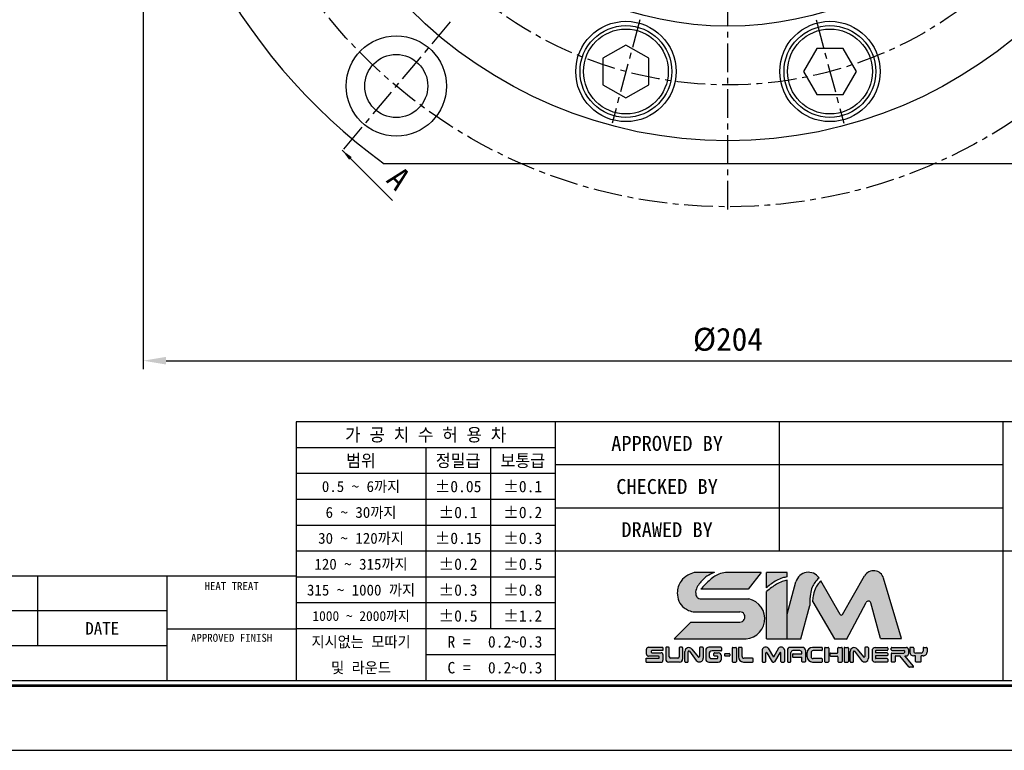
# Model space of a CAD drawing. Header units: millimetres. Extents: x 11218 to 11734, y 1975 to 2340.
# Tile 2 of 3: x 11447 to 11619, y 1975 to 2103. Entities that reach past the tile are written whole.
import ezdxf
from ezdxf.enums import TextEntityAlignment as Align

# ---------------------------------------------------------------- set-up
doc = ezdxf.new("R2010")
doc.units = ezdxf.units.MM
doc.linetypes.add('CENTER', pattern=[2, 1.25, -0.25, 0.25, -0.25])
doc.layers.add('S1', color=1, linetype='CENTER')
doc.dimstyles.new('S4', dxfattribs={"dimtxt": 4, "dimasz": 4, "dimexe": 1.5, "dimexo": 0.5215, "dimgap": 1.5, "dimtad": 1, "dimdec": 3, "dimzin": 11, "dimdsep": 46, "dimtxsty": 'Standard', "dimcen": 0, "dimclrd": 5, "dimclre": 5, "dimclrt": 3, "dimadec": 0, "dimazin": 0, "dimtp": 3e-09, "dimtfac": 0.7, "dimtdec": 3, "dimtmove": 0, "dimatfit": 3, "dimfxl": 1.25, "dimtolj": 1, "dimtzin": 11, "dimarcsym": 0})

# ---------------------------------------------------------------- blocks, each defined once
blk = doc.blocks.new('란표제')
h = blk.add_hatch(color=256)
h.dxf.hatch_style = 1
edge = h.paths.add_edge_path()
edge.add_spline(control_points=[(207.2548857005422, 16.33602195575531), (207.4122922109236, 16.47608683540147), (207.7174809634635, 16.74765264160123), (208.2523540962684, 17.06731062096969), (208.7774405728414, 17.32249890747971), (209.1543874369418, 17.38665720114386), (209.3190179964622, 17.41467816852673)], knot_values=[0, 0, 0, 0, 0.6304310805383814, 1.222315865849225, 1.865724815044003, 2.364625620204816, 2.364625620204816, 2.364625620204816, 2.364625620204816], degree=3, periodic=0)
edge.add_line((209.3190179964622, 17.41467816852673), (209.3190179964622, 17.87493595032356))
edge.add_line((209.3190179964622, 17.87493595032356), (207.2548857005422, 17.87493595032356))
edge.add_line((207.2548857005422, 17.87493595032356), (207.2548857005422, 16.33602195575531))
edge = h.paths.add_edge_path()
edge.add_spline(control_points=[(209.3190179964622, 17.09505608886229), (209.1507810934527, 17.05636180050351), (208.7718837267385, 16.96921585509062), (208.2430076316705, 16.70211665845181), (207.7228945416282, 16.35351243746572), (207.4135439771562, 16.08416408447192), (207.2548857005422, 15.94602195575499)], knot_values=[0, 0, 0, 0, 0.5164407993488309, 1.163110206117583, 1.761888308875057, 2.392319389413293, 2.392319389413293, 2.392319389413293, 2.392319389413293], degree=3, periodic=0)
edge.add_line((207.2548857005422, 15.9460219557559), (207.2548857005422, 11.20741602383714))
edge.add_line((207.2548857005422, 11.20741602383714), (209.3190179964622, 11.20741602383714))
edge.add_line((209.3190179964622, 11.20741602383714), (209.3190179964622, 17.09505608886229))
edge = h.paths.add_edge_path()
edge.add_line((205.4485281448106, 15.20675719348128), (200.5646388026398, 15.20675719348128))
edge.add_spline(control_points=[(200.5646388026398, 15.20675719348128), (200.4849448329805, 15.23112786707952), (200.2902893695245, 15.29065413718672), (200.0764048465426, 15.6795593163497), (200.1444277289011, 16.22277553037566), (200.5626230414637, 16.86702953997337), (201.1445093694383, 17.51252125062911), (201.7536223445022, 17.7642963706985), (202.0212897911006, 17.87493595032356)], knot_values=[0, 0, 0, 0, 0.2433595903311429, 0.5944147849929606, 1.213183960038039, 1.789398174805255, 2.88702788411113, 3.747486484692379, 3.747486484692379, 3.747486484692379, 3.747486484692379], degree=3, periodic=0)
edge.add_line((202.0212897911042, 17.87493595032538), (199.9759209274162, 17.87493595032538))
edge.add_spline(control_points=[(199.9759209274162, 17.87493595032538), (199.7520550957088, 17.79066462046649), (199.2509278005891, 17.60202188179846), (198.4944564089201, 16.96557093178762), (198.1991549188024, 15.94031959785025), (198.3773366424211, 14.9433061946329), (198.8409946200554, 14.33840604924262), (199.2605940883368, 14.13379854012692), (199.4124566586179, 14.05974643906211)], knot_values=[0, 0, 0, 0, 0.550739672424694, 1.232839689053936, 2.19963066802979, 2.850121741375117, 3.513003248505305, 3.888995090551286, 3.888995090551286, 3.888995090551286, 3.888995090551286], degree=3, periodic=0)
edge.add_arc((200.0158996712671, 15.21120487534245), 1.299999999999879, 242.3423855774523, 270.0000000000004)
edge.add_line((200.0158996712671, 13.91120487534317), (204.5640160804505, 13.91120487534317))
edge.add_arc((204.5640160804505, 13.39961279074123), 0.5115920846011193, 270.18688939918, 90, ccw=False)
edge.add_line((204.5656848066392, 12.8880234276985), (199.6526393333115, 12.8880234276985))
edge.add_line((199.6526393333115, 12.8880234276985), (197.9720319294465, 11.20741602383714))
edge.add_line((197.9720319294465, 11.20741602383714), (204.7937810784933, 11.20741602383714))
edge.add_arc((205.0304162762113, 13.22194172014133), 2.028376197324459, 263.3004820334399, 78.10426637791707)
edge = h.paths.add_edge_path(flags=17)
edge.add_spline(control_points=[(203.1244932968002, 17.87493595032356), (202.8996633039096, 17.82721986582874), (202.2807588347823, 17.69586862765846), (201.4378743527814, 17.0633564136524), (200.9055243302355, 16.48007066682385), (200.6418784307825, 16.19119889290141)], knot_values=[0, 0, 0, 0, 0.6846043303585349, 1.884555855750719, 3.061918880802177, 3.061918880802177, 3.061918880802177, 3.061918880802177], degree=3, periodic=0)
edge.add_line((200.6418784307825, 16.19119889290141), (205.407712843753, 16.19119889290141))
edge.add_line((205.407712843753, 16.19119889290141), (206.7038211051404, 17.87493595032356))
edge.add_line((206.7038211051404, 17.87493595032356), (203.1244932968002, 17.87493595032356))
h = blk.add_hatch(color=256)
h.dxf.hatch_style = 1
edge = h.paths.add_edge_path()
edge.add_spline(control_points=[(211.5867120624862, 14.73767623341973), (211.5979655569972, 15.05995682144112), (211.6173841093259, 15.61607052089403), (211.7789107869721, 16.34602459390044), (212.0883945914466, 16.90037927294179), (212.3712800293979, 17.17334599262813), (212.5211611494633, 17.31797188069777)], knot_values=[0, 0, 0, 0, 0.7435831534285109, 1.283095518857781, 1.707763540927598, 2.186317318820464, 2.186317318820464, 2.186317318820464, 2.186317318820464], degree=3, periodic=0)
edge.add_arc((211.4478182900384, 16.58453128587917), 1.300000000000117, 34.34572044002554, 164.9999999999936)
edge.add_line((210.1921147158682, 16.92099604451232), (209.3190179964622, 13.66255472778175))
edge.add_line((209.3190179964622, 13.66255472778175), (209.3190179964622, 11.20741602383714))
edge.add_line((209.3190179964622, 11.20741602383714), (210.6863499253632, 11.20741602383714))
edge.add_line((210.6863499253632, 11.20741602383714), (211.5798839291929, 14.54213032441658))
edge.add_spline(control_points=[(211.5798839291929, 14.54213032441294), (211.5821599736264, 14.60731229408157), (211.5844360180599, 14.6724942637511), (211.5867120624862, 14.73767623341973)], knot_values=[2.186317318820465, 2.186317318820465, 2.186317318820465, 2.186317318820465, 2.336708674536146, 2.336708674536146, 2.336708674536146, 2.336708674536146], degree=3, periodic=0)
edge = h.paths.add_edge_path()
edge.add_arc((217.4733307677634, 14.73094655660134), 0.2599999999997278, 14.999999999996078, 152.0936797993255, ccw=False)
edge.add_line((217.7244714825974, 14.79823950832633), (218.681274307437, 11.22740275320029))
edge.add_line((218.681274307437, 11.22740275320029), (220.7932630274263, 11.22740275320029))
edge.add_line((220.7932630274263, 11.22740275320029), (218.9990320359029, 17.29391512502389))
edge.add_arc((218.0017364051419, 16.99895508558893), 1.040000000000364, 16.47610349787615, 150.0000000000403)
edge.add_line((217.101069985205, 17.51895508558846), (214.8678378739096, 13.65088360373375))
edge.add_arc((214.7552545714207, 13.71588360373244), 0.1299999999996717, 210.0000000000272, 330.0000000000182, ccw=False)
edge.add_line((214.6426712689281, 13.65088360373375), (212.6921295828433, 17.0293209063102))
edge.add_spline(control_points=[(212.6921295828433, 17.02932090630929), (212.5742457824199, 16.899792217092), (212.3414632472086, 16.64401477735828), (212.0652903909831, 16.12183659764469), (211.9274507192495, 15.54940397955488), (211.8798952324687, 15.13850761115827), (211.859846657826, 14.96528077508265)], knot_values=[0, 0, 0, 0, 0.523800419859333, 1.034337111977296, 1.752334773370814, 2.275651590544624, 2.275651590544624, 2.275651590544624, 2.275651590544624], degree=3, periodic=0)
edge.add_arc((211.7973139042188, 14.85130860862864), 0.1300000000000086, 30.0000000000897, 61.24788174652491, ccw=False)
edge.add_line((211.9098972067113, 14.91630860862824), (214.0576988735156, 11.19620699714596))
edge.add_line((214.0576988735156, 11.19620699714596), (215.3070704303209, 11.19620699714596))
edge.add_line((215.3070704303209, 11.19620699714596), (217.2435651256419, 14.85263365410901))
h = blk.add_hatch(color=256)
h.dxf.hatch_style = 1
h.paths.add_polyline_path([(196.8398843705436, 9.60770408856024, 0.4142135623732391), (196.6448843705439, 9.802704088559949), (195.7199446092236, 9.802704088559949, -0.4142135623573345), (195.6549446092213, 9.867704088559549), (195.6549446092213, 9.94856656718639, -0.4142135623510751), (195.7199446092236, 10.01356656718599), (196.8398843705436, 10.01356656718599), (196.8398843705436, 10.34636134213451), (195.3763517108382, 10.34636134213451, 0.4142135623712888), (195.1813517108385, 10.15136134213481), (195.1813517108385, 9.651637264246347, 0.4142135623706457), (195.3763517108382, 9.456637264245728), (196.4043549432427, 9.456637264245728, -0.4142135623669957), (196.469354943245, 9.391637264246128), (196.469354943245, 9.31448400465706, -0.4142135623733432), (196.4043549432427, 9.249484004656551), (195.1625882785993, 9.249484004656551), (195.1625882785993, 8.845717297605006), (196.6448843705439, 8.845717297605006, 0.4142135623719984), (196.8398843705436, 9.040717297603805)])
h.paths.add_polyline_path([(204.2241152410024, 10.26798301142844, 0.4142135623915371), (204.1591152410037, 10.33298301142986), (203.8636730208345, 10.33298301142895, 0.4142135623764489), (203.7986730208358, 10.26798301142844), (203.7986730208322, 8.929340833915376, 0.4142135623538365), (203.8636730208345, 8.864340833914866), (204.1591152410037, 8.864340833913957, 0.4142135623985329), (204.2241152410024, 8.929340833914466)])
h.paths.add_polyline_path([(207.1653805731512, 9.76362669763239, -0.7673269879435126), (207.2866722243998, 9.796126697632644), (207.8058751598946, 8.896840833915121, 0.2679491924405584), (207.8621668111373, 8.864340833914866), (207.9913022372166, 8.864340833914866, 0.2679491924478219), (208.0475938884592, 8.896840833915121), (208.5667968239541, 9.796126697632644, -0.7673269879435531), (208.6880884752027, 9.76362669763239), (208.6880884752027, 8.929340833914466, 0.414213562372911), (208.753088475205, 8.864340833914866), (208.9903602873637, 8.864340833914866, 0.4142135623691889), (209.0553602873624, 8.929340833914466), (209.0553602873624, 10.10884705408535, 0.5572135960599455), (208.4489020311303, 10.27134705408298), (207.9267345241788, 9.366926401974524), (207.40456701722, 10.27134705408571, 0.5198906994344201), (206.7981087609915, 10.10884705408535), (206.7981087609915, 8.929340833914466, 0.4142135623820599), (206.8631087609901, 8.864340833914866), (207.1003805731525, 8.864340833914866, 0.414213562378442), (207.1653805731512, 8.929340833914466)])
h = blk.add_hatch(color=256)
h.dxf.hatch_style = 1
h.paths.add_polyline_path([(203.5669230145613, 9.653807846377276, 0.4142135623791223), (203.5019230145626, 9.718807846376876), (203.0985386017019, 9.718807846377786, 0.4142135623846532), (203.0335386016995, 9.653807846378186), (203.0335386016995, 9.535083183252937, 0.4142135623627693), (203.0985386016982, 9.470083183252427), (203.5019230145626, 9.470083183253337, 0.4142135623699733), (203.5669230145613, 9.535083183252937)])
h.paths.add_polyline_path([(198.8155383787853, 9.170717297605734), (198.8155383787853, 10.28136134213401, 0.4142135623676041), (198.7505383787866, 10.34636134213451), (198.5312483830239, 10.34636134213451, 0.4142135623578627), (198.4662483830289, 10.28136134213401), (198.4662483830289, 9.374979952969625, -0.4142135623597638), (198.3362483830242, 9.244979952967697), (197.603546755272, 9.244979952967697, -0.414213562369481), (197.4735467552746, 9.374979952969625), (197.4735467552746, 10.28136134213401, 0.4142135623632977), (197.4085467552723, 10.34636134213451), (197.1732207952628, 10.34636134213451, 0.4142135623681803), (197.1082207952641, 10.28136134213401), (197.1082207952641, 9.170717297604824, 0.4142135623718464), (197.4332207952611, 8.845717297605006), (198.4905383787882, 8.845717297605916, 0.414213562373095)])
h.paths.add_polyline_path([(200.8836941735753, 9.265258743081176), (200.883694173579, 10.28136134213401, 0.4142135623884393), (200.8186941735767, 10.34636134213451), (200.5662103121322, 10.34636134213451, 0.4142135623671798), (200.5012103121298, 10.28136134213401), (200.5012103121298, 9.419089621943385, -0.7053166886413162), (200.3858505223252, 9.377993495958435), (199.73655295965, 10.17365216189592, 0.7053166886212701), (199.0443942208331, 9.927075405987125), (199.0443942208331, 8.910717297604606, 0.4142135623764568), (199.1093942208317, 8.845717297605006), (199.3056264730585, 8.845717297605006, 0.414213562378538), (199.3706264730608, 8.910717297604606), (199.3706264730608, 9.9048288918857, -0.7182104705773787), (199.4873633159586, 9.944177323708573), (200.1832731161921, 9.029168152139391, 0.718210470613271)])
h.paths.add_polyline_path([(202.7217367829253, 9.170717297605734), (202.7217367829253, 9.475145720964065, 0.4142135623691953), (202.3967367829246, 9.800145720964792), (202.0179389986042, 9.800145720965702, 0.4142135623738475), (201.9529389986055, 9.735145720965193), (201.9529389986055, 9.53839498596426, 0.4142135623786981), (202.0179389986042, 9.47339498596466), (202.2733244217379, 9.47339498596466, -0.4142135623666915), (202.3383244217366, 9.40839498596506), (202.3383244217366, 9.281672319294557, -0.4142135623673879), (202.2733244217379, 9.216672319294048), (201.7241999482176, 9.216672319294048, -0.414213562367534), (201.4641999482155, 9.476672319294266), (201.4641999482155, 9.652153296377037, -0.4142135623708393), (201.7891999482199, 9.977153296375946), (202.6567367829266, 9.977153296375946, 0.4142135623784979), (202.7217367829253, 10.04215329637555), (202.7217367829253, 10.28136134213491, 0.4142135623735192), (202.6567367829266, 10.34636134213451), (201.4565649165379, 10.34636134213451, 0.4142135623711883), (201.1315649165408, 10.02136134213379), (201.1315649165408, 9.170717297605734, 0.414213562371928), (201.4565649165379, 8.845717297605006), (202.3967367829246, 8.845717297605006, 0.4142135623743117)])
h.paths.add_polyline_path([(205.9125890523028, 9.17499023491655, 0.414213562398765), (205.8475890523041, 9.239990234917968), (204.9759224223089, 9.239990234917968, -0.4142135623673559), (204.7809224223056, 9.434990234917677), (204.7809224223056, 10.26798301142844, 0.4142135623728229), (204.7159224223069, 10.33298301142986), (204.484411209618, 10.33298301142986, 0.4142135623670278), (204.4194112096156, 10.26798301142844), (204.4194112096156, 9.384340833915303, 0.4142135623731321), (204.9394112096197, 8.864340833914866), (205.8475890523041, 8.864340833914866, 0.4142135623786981), (205.9125890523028, 8.929340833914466)])
h.paths.add_polyline_path([(209.6947316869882, 9.823725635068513, -0.4142135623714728), (209.8897316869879, 10.01872563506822), (210.5938065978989, 10.01872563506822, -0.4142135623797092), (210.7888065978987, 9.823725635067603), (210.7888065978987, 9.69676070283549), (209.9214226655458, 9.69676070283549, 0.4142135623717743), (209.8564226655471, 9.631760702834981), (209.8564226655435, 9.405771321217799, 0.4142135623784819), (209.9214226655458, 9.34077132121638), (210.7888065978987, 9.34077132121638), (210.7888065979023, 8.929340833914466, 0.4142135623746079), (210.853806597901, 8.864340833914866), (211.0838216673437, 8.864340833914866, 0.4142135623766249), (211.1488216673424, 8.929340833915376), (211.1488216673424, 10.07298301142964, 0.4142135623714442), (210.888821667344, 10.33298301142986), (209.5973415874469, 10.33298301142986, 0.4142135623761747), (209.3373415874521, 10.07298301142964), (209.3373415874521, 8.929340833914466, 0.4142135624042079), (209.4023415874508, 8.864340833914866), (209.6297316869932, 8.864340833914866, 0.4142135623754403), (209.6947316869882, 8.929340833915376)])
h.paths.add_polyline_path([(212.8488973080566, 9.150598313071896, 0.4142135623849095), (212.7838973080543, 9.215598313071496), (211.9150975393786, 9.215598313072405, -0.4142135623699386), (211.7200975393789, 9.410598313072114), (211.7200975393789, 9.82568128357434, -0.4142135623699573), (211.9150975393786, 10.02068128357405), (212.7838973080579, 10.02068128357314, 0.414213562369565), (212.8488973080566, 10.08568128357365), (212.8488973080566, 10.26798301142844, 0.4142135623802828), (212.7838973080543, 10.33298301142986), (211.8480273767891, 10.33298301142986, 0.4142135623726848), (211.3280273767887, 9.812983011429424), (211.3280273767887, 9.384340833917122, 0.4142135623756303), (211.8480273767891, 8.864340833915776), (212.7838973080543, 8.864340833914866, 0.4142135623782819), (212.8488973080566, 8.929340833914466)])
h.paths.add_polyline_path([(213.4925793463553, 10.26798301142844, 0.4142135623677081), (213.427579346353, 10.33298301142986), (213.1321371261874, 10.33298301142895, 0.4142135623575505), (213.0671371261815, 10.26798301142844), (213.0671371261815, 8.929340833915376, 0.4142135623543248), (213.1321371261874, 8.864340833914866), (213.427579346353, 8.864340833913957, 0.4142135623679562), (213.4925793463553, 8.929340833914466)])
h.paths.add_polyline_path([(214.8456035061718, 10.26798301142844, 0.4142135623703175), (214.7806035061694, 10.33298301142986), (214.4851612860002, 10.33298301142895, 0.4142135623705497), (214.4201612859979, 10.26798301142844), (214.4201612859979, 9.839948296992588, -0.4142135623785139), (214.3551612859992, 9.774948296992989), (213.6763301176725, 9.774948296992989, 0.4142135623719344), (213.6113301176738, 9.70994829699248), (213.6113301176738, 9.520356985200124, 0.4142135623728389), (213.6763301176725, 9.455356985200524), (214.3551612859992, 9.455356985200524, -0.4142135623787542), (214.4201612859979, 9.390356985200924), (214.4201612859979, 8.929340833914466, 0.4142135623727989), (214.4851612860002, 8.864340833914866), (214.7806035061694, 8.864340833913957, 0.4142135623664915), (214.8456035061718, 8.929340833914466)])
h.paths.add_polyline_path([(215.4624624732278, 10.26798301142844, 0.4142135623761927), (215.3974624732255, 10.33298301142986), (215.1020202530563, 10.33298301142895, 0.4142135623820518), (215.0370202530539, 10.26798301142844), (215.0370202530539, 8.929340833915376, 0.4142135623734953), (215.1020202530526, 8.864340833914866), (215.3974624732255, 8.864340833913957, 0.4142135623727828), (215.4624624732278, 8.929340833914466)])
h.paths.add_polyline_path([(216.3394696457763, 10.17365216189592, 0.7053166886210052), (215.6473109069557, 9.927075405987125), (215.6473109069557, 8.910717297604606, 0.4142135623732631), (215.7123109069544, 8.845717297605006), (215.9085431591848, 8.845717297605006, 0.4142135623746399), (215.9735431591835, 8.910717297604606), (215.9735431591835, 9.9048288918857, -0.718210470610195), (216.0902800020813, 9.944177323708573), (216.7861898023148, 9.029168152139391, 0.7182104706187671), (217.486610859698, 9.265258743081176), (217.486610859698, 10.28136134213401, 0.414213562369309), (217.4216108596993, 10.34636134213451), (217.1691269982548, 10.34636134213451, 0.4142135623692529), (217.1041269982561, 10.28136134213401), (217.1041269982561, 9.419089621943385, -0.7053166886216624), (216.9887672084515, 9.377993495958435)])
h.paths.add_polyline_path([(219.4204153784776, 10.26798301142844, 0.4142135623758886), (219.3554153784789, 10.33298301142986), (218.1709172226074, 10.33298301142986, 0.414213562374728), (217.845917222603, 10.00798301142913), (217.845917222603, 9.189340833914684, 0.4142135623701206), (218.1709172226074, 8.864340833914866), (219.3554153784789, 8.864340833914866, 0.4142135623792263), (219.4204153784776, 8.929340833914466), (219.4204153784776, 9.143462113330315, 0.4142135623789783), (219.3554153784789, 9.208462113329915), (218.2404718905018, 9.208462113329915, -0.4142135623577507), (218.1754718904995, 9.273462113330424), (218.1754718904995, 9.438182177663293, -0.4142135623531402), (218.2404718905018, 9.503182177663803), (219.3554153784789, 9.503182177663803, 0.4142135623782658), (219.4204153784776, 9.568182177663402), (219.4204153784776, 9.72836590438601, 0.4142135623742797), (219.3554153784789, 9.79336590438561), (218.2404718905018, 9.79336590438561, -0.4142135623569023), (218.1754718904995, 9.85836590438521), (218.1754718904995, 9.955071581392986, -0.4142135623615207), (218.2404718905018, 10.02007158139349), (219.3554153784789, 10.02007158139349, 0.4142135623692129), (219.4204153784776, 10.085071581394)])
h.paths.add_polyline_path([(221.4898233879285, 10.13798301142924, 0.4142135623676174), (221.2948233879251, 10.33298301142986), (219.835271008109, 10.33298301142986, 0.4142135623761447), (219.7702710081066, 10.26798301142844), (219.7702710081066, 10.10677544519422, 0.4142135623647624), (219.835271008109, 10.04177544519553), (221.0336939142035, 10.04177544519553, -0.4142135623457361), (221.0986939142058, 9.976775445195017), (221.0986939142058, 9.837352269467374, -0.4142135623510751), (221.0336939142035, 9.772352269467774), (219.835271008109, 9.772352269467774, 0.4142135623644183), (219.7702710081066, 9.707352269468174), (219.7702710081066, 8.929340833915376, 0.4142135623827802), (219.835271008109, 8.864340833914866), (220.0926108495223, 8.864340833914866, 0.41421356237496), (220.157610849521, 8.929340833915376), (220.157610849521, 9.414242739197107, -0.414213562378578), (220.2226108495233, 9.479242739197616), (220.6306965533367, 9.479242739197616), (221.5531320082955, 8.379926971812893, 0.2216946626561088), (221.602924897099, 8.356708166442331), (221.9552971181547, 8.35670816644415, 0.637070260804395), (222.0050900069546, 8.463489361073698), (221.1527717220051, 9.479242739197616), (221.2948233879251, 9.479242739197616, 0.414213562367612), (221.4898233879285, 9.674242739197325)])
h.paths.add_polyline_path([(223.3662109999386, 9.869242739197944), (223.3662109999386, 10.26798301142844, 0.4142135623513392), (223.3012109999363, 10.33298301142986), (223.0343925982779, 10.33298301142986, 0.4142135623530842), (222.9693925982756, 10.26798301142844), (222.9693925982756, 9.967352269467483, -0.414213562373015), (222.7743925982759, 9.772352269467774), (222.2290342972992, 9.772352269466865, -0.4142135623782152), (222.0340342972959, 9.967352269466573), (222.0340342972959, 10.26798301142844, 0.4142135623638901), (221.9690342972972, 10.33298301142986), (221.7022158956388, 10.33298301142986, 0.4142135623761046), (221.6372158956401, 10.26798301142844), (221.6372158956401, 9.869242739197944, 0.4142135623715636), (222.0272158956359, 9.479242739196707), (222.9762109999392, 9.479242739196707, 0.4142135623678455)])
h.paths.add_polyline_path([(222.7748939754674, 9.479242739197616), (222.2133923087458, 9.479242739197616), (222.2133923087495, 8.929340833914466, 0.4142135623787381), (222.2783923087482, 8.864340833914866), (222.7098939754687, 8.864340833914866, 0.4142135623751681), (222.7748939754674, 8.929340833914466)])
for p, q in [((290, 33), (160, 33)), ((160, 33), (160, 7)), ((186, 33), (186, 7)), ((208.5, 33), (208.5, 20)), ((231, 33), (231, 7)), ((186, 30.39999999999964), (160, 30.39999999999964)), ((173, 30.39999999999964), (173, 7)), ((179.5, 30.39999999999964), (179.5, 12.20000000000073)), ((186, 27.79999999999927), (160, 27.79999999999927)), ((231, 28.66666666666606), (186, 28.66666666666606)), ((186, 25.20000000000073), (160, 25.20000000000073)), ((231, 24.33333333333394), (186, 24.33333333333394)), ((186, 22.60000000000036), (160, 22.60000000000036)), ((186, 20), (160, 20)), ((290, 20), (186, 20)), ((202.0212897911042, 17.87493595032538), (199.9759209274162, 17.87493595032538)), ((206.7038211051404, 17.87493595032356), (203.1244932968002, 17.87493595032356)), ((206.7038211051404, 17.87493595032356), (205.407712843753, 16.19119889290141)), ((209.3190179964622, 17.87493595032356), (207.2548857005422, 17.87493595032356)), ((207.2548857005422, 16.33602195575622), (207.2548857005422, 17.87493595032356)), ((209.3190179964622, 17.41467816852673), (209.3190179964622, 17.87493595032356)), ((160, 17.5), (62, 17.5)), ((134, 17.5), (134, 10.5)), ((147, 17.5), (147, 7)), ((186, 17.39999999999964), (160, 17.39999999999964)), ((209.3190179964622, 11.20741602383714), (209.3190179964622, 17.09505608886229)), ((209.3190179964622, 13.66255472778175), (210.1921147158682, 16.92099604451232)), ((214.6426712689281, 13.65088360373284), (212.692129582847, 17.0293209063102)), ((214.8678378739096, 13.65088360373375), (217.101069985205, 17.51895508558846)), ((220.7932630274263, 11.22740275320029), (218.9990320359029, 17.2939151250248)), ((205.407712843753, 16.19119889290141), (200.6418784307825, 16.19119889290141)), ((207.2548857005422, 11.20741602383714), (207.2548857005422, 15.94602195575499)), ((200.5646388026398, 15.20675719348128), (205.4485281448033, 15.20675719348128)), ((211.9098972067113, 14.91630860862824), (214.0576988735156, 11.19620699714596)), ((215.2814177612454, 11.14777045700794), (217.2435651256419, 14.85263365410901)), ((147, 14), (62, 14)), ((186, 14.79999999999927), (160, 14.79999999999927)), ((200.0158996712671, 13.91120487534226), (204.5640160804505, 13.91120487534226)), ((210.6863499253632, 11.20741602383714), (211.5798839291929, 14.54213032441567)), ((218.681274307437, 11.22740275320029), (217.7244714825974, 14.79823950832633)), ((199.6526393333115, 12.8880234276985), (197.9720319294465, 11.20741602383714)), ((199.6526393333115, 12.8880234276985), (204.5623473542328, 12.8880234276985)), ((147, 12.20000000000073), (160, 12.20000000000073)), ((186, 12.20000000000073), (160, 12.20000000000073)), ((197.9720319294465, 11.20741602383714), (204.7937810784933, 11.20741602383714)), ((207.2548857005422, 11.20741602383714), (209.3190179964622, 11.20741602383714)), ((209.3190179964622, 11.20741602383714), (210.6863499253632, 11.20741602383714)), ((214.0576988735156, 11.19620699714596), (215.2814177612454, 11.19620699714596)), ((218.681274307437, 11.22740275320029), (220.7932630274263, 11.22740275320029)), ((147, 10.5), (62, 10.5)), ((195.1813517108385, 9.651637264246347), (195.1813517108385, 10.15136134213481)), ((195.3763517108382, 10.34636134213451), (196.8398843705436, 10.34636134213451)), ((195.6549446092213, 9.94856656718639), (195.6549446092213, 9.867704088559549)), ((196.8398843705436, 10.01356656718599), (195.7199446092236, 10.01356656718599)), ((196.8398843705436, 10.32175464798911), (196.8398843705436, 10.01356656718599)), ((197.1082207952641, 10.28136134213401), (197.1082207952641, 9.170717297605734)), ((197.4085467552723, 10.34636134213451), (197.1732207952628, 10.34636134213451)), ((197.4735467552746, 9.374979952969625), (197.4735467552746, 10.28136134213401)), ((198.4662483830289, 10.28136134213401), (198.4662483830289, 9.374979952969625)), ((198.7505383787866, 10.34636134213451), (198.5312483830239, 10.34636134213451)), ((198.8155383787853, 10.28136134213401), (198.8155383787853, 9.170717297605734)), ((199.0443942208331, 8.910717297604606), (199.0443942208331, 9.927075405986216)), ((199.3706264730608, 8.910717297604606), (199.3706264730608, 9.9048288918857)), ((199.4873633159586, 9.944177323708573), (200.1832731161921, 9.029168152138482)), ((199.7365529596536, 10.17365216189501), (200.3858505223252, 9.377993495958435)), ((200.5012103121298, 10.28136134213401), (200.5012103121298, 9.419089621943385)), ((200.8186941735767, 10.34636134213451), (200.5662103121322, 10.34636134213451)), ((200.8836941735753, 10.28136134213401), (200.8836941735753, 9.265258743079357)), ((201.1315649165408, 10.02136134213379), (201.1315649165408, 9.170717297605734)), ((202.6567367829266, 10.34636134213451), (201.4565649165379, 10.34636134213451)), ((202.6567367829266, 9.977153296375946), (201.7891999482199, 9.977153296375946)), ((202.7217367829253, 10.28136134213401), (202.7217367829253, 10.04215329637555)), ((202.7217367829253, 10.28136134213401), (202.7217367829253, 10.04215329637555)), ((203.7986730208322, 10.26798301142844), (203.7986730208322, 8.929340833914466)), ((203.8636730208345, 10.33298301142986), (204.1591152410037, 10.33298301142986)), ((204.2241152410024, 10.26798301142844), (204.2241152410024, 8.929340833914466)), ((204.4194112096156, 10.26798301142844), (204.4194112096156, 9.384340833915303)), ((204.7159224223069, 10.33298301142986), (204.484411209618, 10.33298301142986)), ((204.7809224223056, 9.434990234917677), (204.7809224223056, 10.26798301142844)), ((206.7981087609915, 10.10884705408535), (206.7981087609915, 8.929340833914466)), ((207.40456701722, 10.2713470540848), (207.9267345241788, 9.366926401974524)), ((208.4489020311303, 10.2713470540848), (207.9267345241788, 9.366926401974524)), ((209.0553602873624, 10.10884705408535), (209.0553602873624, 8.929340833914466)), ((209.3373415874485, 10.07298301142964), (209.3373415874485, 8.929340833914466)), ((210.888821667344, 10.33298301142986), (209.5973415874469, 10.33298301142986)), ((210.5938065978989, 10.01872563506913), (209.8897316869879, 10.01872563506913)), ((211.1488216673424, 10.07298301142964), (211.1488216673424, 8.929340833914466)), ((212.7838973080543, 10.33298301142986), (211.8480273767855, 10.33298301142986)), ((212.7838973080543, 10.02068128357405), (211.9150975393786, 10.02068128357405)), ((212.8488973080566, 10.08568128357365), (212.8488973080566, 10.26798301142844)), ((213.0671371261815, 10.26798301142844), (213.0671371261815, 8.929340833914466)), ((213.1321371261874, 10.33298301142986), (213.427579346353, 10.33298301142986)), ((213.4925793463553, 10.26798301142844), (213.4925793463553, 8.929340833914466)), ((214.4201612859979, 9.839948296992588), (214.4201612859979, 10.26798301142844)), ((214.4851612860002, 10.33298301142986), (214.7806035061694, 10.33298301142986)), ((214.8456035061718, 10.26798301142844), (214.8456035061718, 8.929340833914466)), ((215.0370202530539, 10.26798301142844), (215.0370202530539, 8.929340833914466)), ((215.1020202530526, 10.33298301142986), (215.3974624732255, 10.33298301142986)), ((215.4624624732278, 10.26798301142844), (215.4624624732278, 8.929340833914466)), ((215.6473109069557, 8.910717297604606), (215.6473109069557, 9.927075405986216)), ((215.9735431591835, 8.910717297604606), (215.9735431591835, 9.9048288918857)), ((216.0902800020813, 9.944177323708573), (216.7861898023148, 9.029168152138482)), ((216.3394696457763, 10.17365216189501), (216.9887672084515, 9.377993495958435)), ((217.1041269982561, 10.28136134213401), (217.1041269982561, 9.419089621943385)), ((217.4216108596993, 10.34636134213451), (217.1691269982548, 10.34636134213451)), ((217.486610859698, 10.28136134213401), (217.486610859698, 9.265258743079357)), ((217.845917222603, 10.00798301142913), (217.845917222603, 9.189340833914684)), ((218.1709172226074, 10.33298301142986), (219.3554153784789, 10.33298301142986)), ((218.1754718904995, 9.955071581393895), (218.1754718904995, 9.85836590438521)), ((219.3554153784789, 10.02007158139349), (218.2404718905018, 10.02007158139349)), ((219.4204153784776, 10.26798301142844), (219.4204153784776, 10.08507158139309)), ((219.7702710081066, 10.10677544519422), (219.7702710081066, 10.26798301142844)), ((219.8352710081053, 10.33298301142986), (221.2948233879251, 10.33298301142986)), ((219.8352710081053, 10.04177544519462), (221.0336939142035, 10.04177544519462)), ((221.0986939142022, 9.976775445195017), (221.0986939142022, 9.837352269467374)), ((221.4898233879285, 10.13798301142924), (221.4898233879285, 9.674242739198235)), ((221.6372158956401, 10.26798301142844), (221.6372158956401, 9.869242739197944)), ((221.9690342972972, 10.33298301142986), (221.7022158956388, 10.33298301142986)), ((222.0340342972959, 10.26798301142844), (222.0340342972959, 9.967352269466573)), ((222.9693925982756, 10.26798301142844), (222.9693925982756, 9.967352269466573)), ((223.0343925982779, 10.33298301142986), (223.3012109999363, 10.33298301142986)), ((223.366210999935, 10.26798301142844), (223.366210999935, 9.869242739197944)), ((186, 9.600000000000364), (173, 9.600000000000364)), ((195.1625882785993, 8.845717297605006), (195.1625882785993, 9.249484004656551)), ((195.1625882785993, 9.249484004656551), (196.4043549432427, 9.249484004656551)), ((196.4043549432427, 9.456637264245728), (195.3763517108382, 9.456637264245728)), ((195.7199446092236, 9.802704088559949), (196.6448843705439, 9.802704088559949)), ((196.469354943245, 9.31448400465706), (196.469354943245, 9.391637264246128)), ((196.8398843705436, 9.60770408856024), (196.8398843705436, 9.040717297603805)), ((198.3362483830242, 9.244979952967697), (197.603546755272, 9.244979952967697)), ((201.4641999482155, 9.652153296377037), (201.4641999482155, 9.476672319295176)), ((201.7241999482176, 9.216672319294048), (202.2733244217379, 9.216672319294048)), ((201.9529389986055, 9.53839498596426), (201.9529389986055, 9.735145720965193)), ((202.0179389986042, 9.800145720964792), (202.3967367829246, 9.800145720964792)), ((202.2733244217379, 9.47339498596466), (202.0179389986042, 9.47339498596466)), ((202.3383244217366, 9.281672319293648), (202.3383244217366, 9.40839498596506)), ((202.7217367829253, 9.170717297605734), (202.7217367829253, 9.475145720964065)), ((203.0335386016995, 9.653807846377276), (203.0335386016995, 9.535083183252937)), ((203.0985386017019, 9.718807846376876), (203.5019230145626, 9.718807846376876)), ((203.5019230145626, 9.470083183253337), (203.0985386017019, 9.470083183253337)), ((203.5669230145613, 9.653807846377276), (203.5669230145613, 9.535083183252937)), ((205.8475890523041, 9.239990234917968), (204.9759224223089, 9.239990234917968)), ((205.9125890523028, 8.929340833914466), (205.9125890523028, 9.17499023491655)), ((207.1653805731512, 8.929340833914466), (207.1653805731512, 9.76362669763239)), ((207.2866722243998, 9.796126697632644), (207.8058751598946, 8.896840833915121)), ((208.5667968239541, 9.796126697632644), (208.0475938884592, 8.896840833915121)), ((208.6880884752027, 8.929340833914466), (208.6880884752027, 9.76362669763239)), ((209.6947316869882, 8.929340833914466), (209.6947316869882, 9.823725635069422)), ((209.8564226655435, 9.63176070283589), (209.8564226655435, 9.405771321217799)), ((209.9214226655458, 9.69676070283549), (210.7888065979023, 9.69676070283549)), ((209.9214226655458, 9.34077132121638), (210.7888065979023, 9.34077132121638)), ((210.7888065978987, 9.69676070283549), (210.7888065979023, 9.823725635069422)), ((210.7888065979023, 8.929340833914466), (210.7888065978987, 9.34077132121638)), ((211.328027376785, 9.384340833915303), (211.328027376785, 9.812983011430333)), ((211.7200975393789, 9.82568128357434), (211.7200975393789, 9.410598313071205)), ((212.7838973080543, 9.215598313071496), (211.9150975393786, 9.215598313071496)), ((212.8488973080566, 8.929340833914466), (212.8488973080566, 9.150598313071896)), ((213.6113301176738, 9.709948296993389), (213.6113301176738, 9.520356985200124)), ((213.6763301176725, 9.774948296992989), (214.3551612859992, 9.774948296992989)), ((213.6763301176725, 9.455356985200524), (214.3551612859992, 9.455356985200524)), ((214.4201612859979, 9.390356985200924), (214.4201612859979, 8.929340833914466)), ((218.1754718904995, 9.438182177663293), (218.1754718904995, 9.273462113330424)), ((219.3554153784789, 9.79336590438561), (218.2404718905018, 9.79336590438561)), ((219.3554153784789, 9.503182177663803), (218.2404718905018, 9.503182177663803)), ((219.3554153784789, 9.208462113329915), (218.2404718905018, 9.208462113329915)), ((219.4204153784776, 9.72836590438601), (219.4204153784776, 9.568182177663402)), ((219.4204153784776, 9.143462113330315), (219.4204153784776, 8.929340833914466)), ((219.7702710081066, 9.707352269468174), (219.7702710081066, 8.929340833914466)), ((219.8352710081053, 9.772352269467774), (221.0336939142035, 9.772352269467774)), ((220.157610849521, 9.414242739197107), (220.157610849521, 8.929340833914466)), ((220.2226108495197, 9.479242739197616), (220.6306965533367, 9.479242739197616)), ((221.5531320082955, 8.379926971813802), (220.6306965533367, 9.479242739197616)), ((221.1527717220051, 9.479242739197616), (221.2948233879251, 9.479242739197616)), ((222.0050900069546, 8.463489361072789), (221.1527717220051, 9.479242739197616)), ((222.2133923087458, 9.479242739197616), (222.0272158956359, 9.479242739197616)), ((222.2133923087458, 8.929340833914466), (222.2133923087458, 9.479242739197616)), ((222.7743925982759, 9.772352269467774), (222.2290342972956, 9.772352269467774)), ((222.9762109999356, 9.479242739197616), (222.7748939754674, 9.479242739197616)), ((222.7748939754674, 8.929340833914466), (222.7748939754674, 9.479242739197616)), ((195.1625882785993, 8.845717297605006), (196.6448843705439, 8.845717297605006)), ((198.4905383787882, 8.845717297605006), (197.4332207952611, 8.845717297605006)), ((199.1093942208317, 8.845717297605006), (199.3056264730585, 8.845717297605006)), ((201.4565649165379, 8.845717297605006), (202.3967367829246, 8.845717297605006)), ((203.8636730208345, 8.864340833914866), (204.1591152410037, 8.864340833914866)), ((204.9394112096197, 8.864340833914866), (205.8475890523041, 8.864340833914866)), ((206.8631087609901, 8.864340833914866), (207.1003805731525, 8.864340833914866)), ((207.8621668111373, 8.864340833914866), (207.9913022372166, 8.864340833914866)), ((208.753088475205, 8.864340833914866), (208.9903602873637, 8.864340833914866)), ((209.4023415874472, 8.864340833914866), (209.6297316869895, 8.864340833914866)), ((211.0838216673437, 8.864340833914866), (210.853806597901, 8.864340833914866)), ((211.8480273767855, 8.864340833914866), (212.7838973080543, 8.864340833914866)), ((213.1321371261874, 8.864340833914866), (213.427579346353, 8.864340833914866)), ((214.4851612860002, 8.864340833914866), (214.7806035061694, 8.864340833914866)), ((215.1020202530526, 8.864340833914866), (215.3974624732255, 8.864340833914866)), ((215.7123109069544, 8.845717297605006), (215.9085431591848, 8.845717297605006)), ((219.3554153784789, 8.864340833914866), (218.1709172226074, 8.864340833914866)), ((220.0926108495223, 8.864340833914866), (219.8352710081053, 8.864340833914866)), ((221.9552971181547, 8.35670816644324), (221.602924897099, 8.35670816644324)), ((222.7098939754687, 8.864340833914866), (222.2783923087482, 8.864340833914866)), ((0, 0), (296.9999999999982, 0))]:
    blk.add_line(p, q)
at = {"const_width": 0.25}
blk.add_lwpolyline([(290.5000000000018, 6.5), (290.5000000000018, 203.5), (10, 203.5), (10, 6.5)], close=True, dxfattribs=at)
blk.add_lwpolyline([(290, 7), (290, 203), (10.49999999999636, 203), (10.49999999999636, 7)], close=True)
for centre, radius, start, end in [((211.4478182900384, 16.58453128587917), 1.3, 34.34572043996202, 164.999999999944), ((218.0017364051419, 16.99895508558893), 1.04, 16.47610349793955, 150.000000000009), ((205.0304162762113, 13.22194172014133), 2.028376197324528, 263.3004820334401, 78.10426637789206), ((211.7973139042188, 14.85130860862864), 0.13, 29.99999999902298, 61.24788175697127), ((217.4733307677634, 14.73094655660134), 0.26, 14.9999999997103, 152.0936797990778), ((200.0158996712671, 15.21120487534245), 1.3, 242.3423855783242, 270), ((204.5640160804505, 13.39961279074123), 0.5115920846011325, 269.8131105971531, 90), ((214.7552545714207, 13.71588360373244), 0.13, 209.9999999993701, 329.9999999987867), ((195.3763517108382, 10.15136134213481), 0.195, 90, 180), ((195.7199446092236, 9.94856656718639), 0.065, 90, 180), ((197.1732207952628, 10.28136134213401), 0.065, 90, 180), ((197.4085467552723, 10.28136134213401), 0.065, 0, 90), ((198.5312483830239, 10.28136134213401), 0.065, 90, 180), ((198.7505383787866, 10.28136134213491), 0.065, 0, 90), ((199.4343942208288, 9.927075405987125), 0.39, 39.21617813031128, 180), ((199.4356264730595, 9.9048288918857), 0.065, 37.25478689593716, 180), ((200.5662103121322, 10.28136134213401), 0.065, 90, 180), ((200.8186941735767, 10.28136134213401), 0.065, 0, 90), ((201.4565649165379, 10.02136134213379), 0.325, 90, 180), ((201.7891999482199, 9.652153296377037), 0.325, 90, 180), ((202.6567367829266, 10.28136134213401), 0.065, 0, 90.0000000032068), ((202.6567367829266, 10.04215329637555), 0.065, 269.9999999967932, 0), ((203.8636730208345, 10.26798301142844), 0.065, 90, 180), ((204.1591152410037, 10.26798301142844), 0.065, 0, 90), ((204.484411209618, 10.26798301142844), 0.065, 90, 180), ((204.7159224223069, 10.26798301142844), 0.065, 0, 90), ((207.1583587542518, 9.977292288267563), 0.3835188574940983, 50.0609962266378, 159.9390037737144), ((208.7018605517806, 10.00248459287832), 0.3691544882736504, 16.74570727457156, 133.2542927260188), ((209.5973415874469, 10.07298301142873), 0.26, 90, 180), ((209.8897316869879, 9.823725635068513), 0.195, 90, 180), ((210.5938065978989, 9.823725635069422), 0.195, 0, 89.99999999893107), ((210.888821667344, 10.07298301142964), 0.26, 0, 90), ((211.8480273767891, 9.812983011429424), 0.52, 90, 180), ((211.9150975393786, 9.82568128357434), 0.195, 90, 180), ((212.7838973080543, 10.26798301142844), 0.065, 0, 90), ((212.7838973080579, 10.08568128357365), 0.065, 269.9999999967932, 0), ((213.1321371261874, 10.26798301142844), 0.065, 90, 180), ((213.427579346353, 10.26798301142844), 0.065, 0, 90), ((214.4851612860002, 10.26798301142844), 0.065, 90, 180), ((214.7806035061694, 10.26798301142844), 0.065, 0, 90), ((215.1020202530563, 10.26798301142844), 0.065, 90.0000000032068, 180), ((215.3974624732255, 10.26798301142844), 0.065, 0, 90), ((216.0373109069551, 9.927075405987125), 0.39, 39.21617813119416, 180), ((216.0385431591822, 9.9048288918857), 0.065, 37.25478689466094, 180), ((217.1691269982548, 10.28136134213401), 0.065, 90, 180), ((217.4216108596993, 10.28136134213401), 0.065, 0, 90), ((218.1709172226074, 10.00798301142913), 0.325, 90, 180), ((218.2404718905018, 9.955071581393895), 0.065, 90, 180), ((219.3554153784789, 10.26798301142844), 0.065, 0, 90), ((219.3554153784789, 10.08507158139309), 0.065, 270, 0), ((219.835271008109, 10.26798301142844), 0.065, 90, 180), ((219.835271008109, 10.10677544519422), 0.065, 180, 269.9999999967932), ((221.0336939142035, 9.976775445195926), 0.065, 0, 90), ((221.2948233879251, 10.13798301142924), 0.195, 0, 90), ((221.7022158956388, 10.26798301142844), 0.065, 90, 180), ((221.9690342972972, 10.26798301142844), 0.065, 0, 90), ((222.2290342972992, 9.967352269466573), 0.195, 180, 270), ((222.7743925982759, 9.967352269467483), 0.195, 270, 0), ((223.0343925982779, 10.26798301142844), 0.065, 90, 180), ((223.3012109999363, 10.26798301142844), 0.065, 0, 90), ((195.3763517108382, 9.651637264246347), 0.195, 180, 270), ((195.7199446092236, 9.867704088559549), 0.065, 180, 270), ((196.4043549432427, 9.391637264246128), 0.065, 0, 90), ((196.4043549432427, 9.31448400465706), 0.065, 270, 0), ((196.6448843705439, 9.60770408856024), 0.195, 0, 90), ((196.6448843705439, 9.040717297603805), 0.195, 270, 0), ((197.4332207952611, 9.170717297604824), 0.325, 180, 270), ((197.603546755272, 9.374979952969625), 0.13, 180, 270), ((198.3362483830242, 9.374979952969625), 0.13, 270, 0), ((198.4905383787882, 9.170717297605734), 0.325, 270, 0), ((199.1093942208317, 8.910717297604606), 0.065, 180, 270), ((199.3056264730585, 8.910717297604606), 0.065, 270, 0), ((200.4936941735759, 9.265258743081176), 0.39, 217.2547868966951, 0), ((200.4362103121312, 9.419089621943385), 0.065, 219.2161781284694, 0), ((201.4565649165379, 9.170717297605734), 0.325, 180, 270), ((201.7241999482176, 9.476672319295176), 0.26, 180, 270), ((202.0179389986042, 9.735145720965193), 0.065, 90, 180), ((202.0179389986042, 9.53839498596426), 0.065, 180, 270), ((202.2733244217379, 9.40839498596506), 0.065, 0, 90), ((202.2733244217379, 9.281672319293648), 0.065, 270, 0), ((202.3967367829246, 9.475145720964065), 0.325, 0, 90), ((202.3967367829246, 9.170717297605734), 0.325, 270, 0), ((203.0985386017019, 9.653807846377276), 0.065, 90, 180), ((203.0985386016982, 9.535083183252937), 0.065, 180, 270), ((203.5019230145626, 9.653807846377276), 0.065, 0, 90), ((203.5019230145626, 9.535083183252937), 0.065, 270, 0), ((203.8636730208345, 8.929340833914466), 0.065, 180, 270), ((204.1591152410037, 8.929340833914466), 0.065, 270, 0), ((204.9394112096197, 9.384340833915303), 0.52, 180, 270), ((204.9759224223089, 9.434990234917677), 0.195, 180, 270), ((205.8475890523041, 9.17499023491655), 0.065, 0, 90), ((205.8475890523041, 8.929340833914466), 0.065, 270, 0), ((206.8631087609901, 8.929340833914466), 0.065, 180, 270), ((207.1003805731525, 8.929340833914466), 0.065, 270, 0), ((207.2303805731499, 9.76362669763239), 0.065, 30.0000000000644, 180), ((208.623088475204, 9.76362669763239), 0.065, 0, 149.9999999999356), ((208.753088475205, 8.929340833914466), 0.065, 180, 270), ((208.9903602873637, 8.929340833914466), 0.065, 270, 0), ((209.4023415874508, 8.929340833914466), 0.065, 180, 269.9999999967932), ((209.6297316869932, 8.929340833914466), 0.065, 270, 0), ((209.9214226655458, 9.63176070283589), 0.065, 90.0000000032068, 180), ((209.9214226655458, 9.40577132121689), 0.065, 180, 270), ((210.853806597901, 8.929340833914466), 0.065, 180, 270), ((211.0838216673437, 8.929340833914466), 0.065, 270, 0), ((211.8480273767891, 9.384340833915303), 0.52, 180, 269.9999999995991), ((211.9150975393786, 9.410598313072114), 0.195, 180, 270), ((212.7838973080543, 9.150598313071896), 0.065, 0, 90), ((212.7838973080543, 8.929340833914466), 0.065, 270, 0), ((213.1321371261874, 8.929340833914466), 0.065, 180, 270), ((213.427579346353, 8.929340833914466), 0.065, 270, 0), ((213.6763301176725, 9.709948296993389), 0.065, 90, 180), ((213.6763301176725, 9.520356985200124), 0.065, 180, 270), ((214.3551612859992, 9.839948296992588), 0.065, 270, 0), ((214.3551612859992, 9.390356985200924), 0.065, 0, 90), ((214.4851612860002, 8.929340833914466), 0.065, 180, 270), ((214.7806035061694, 8.929340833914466), 0.065, 270, 0), ((215.1020202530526, 8.929340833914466), 0.065, 180, 270), ((215.3974624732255, 8.929340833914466), 0.065, 270, 0), ((215.7123109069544, 8.910717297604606), 0.065, 180, 270), ((215.9085431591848, 8.910717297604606), 0.065, 270, 0), ((217.0966108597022, 9.265258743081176), 0.39, 217.2547868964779, 0), ((217.0391269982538, 9.419089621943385), 0.065, 219.2161781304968, 0), ((218.1709172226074, 9.189340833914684), 0.325, 180, 270), ((218.2404718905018, 9.85836590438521), 0.065, 180, 270), ((218.2404718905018, 9.438182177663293), 0.065, 90, 180), ((218.2404718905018, 9.273462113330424), 0.065, 180, 270), ((219.3554153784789, 9.72836590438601), 0.065, 0, 90), ((219.3554153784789, 9.568182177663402), 0.065, 270, 0), ((219.3554153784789, 9.143462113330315), 0.065, 0, 90), ((219.3554153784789, 8.929340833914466), 0.065, 270, 0), ((219.835271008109, 9.707352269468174), 0.065, 90, 180), ((219.835271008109, 8.929340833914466), 0.065, 180, 269.9999999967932), ((220.0926108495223, 8.929340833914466), 0.065, 270, 0), ((220.2226108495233, 9.414242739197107), 0.065, 90.0000000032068, 180), ((221.0336939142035, 9.837352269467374), 0.065, 270, 0), ((221.2948233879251, 9.674242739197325), 0.195, 270, 0), ((222.0272158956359, 9.869242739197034), 0.39, 180, 270), ((222.2783923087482, 8.929340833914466), 0.065, 180, 270), ((222.7098939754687, 8.929340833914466), 0.065, 270, 0), ((222.9762109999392, 9.869242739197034), 0.39, 269.9999999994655, 0), ((207.8621668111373, 8.929340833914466), 0.065, 210.0000000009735, 270), ((207.9913022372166, 8.929340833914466), 0.065, 270, 329.9999999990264), ((221.602924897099, 8.42170816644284), 0.065, 220.0000000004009, 270), ((221.9552971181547, 8.42170816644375), 0.065, 270, 39.99999999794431)]:
    blk.add_arc(centre, radius, start, end)
for points, knots in [([(199.9759209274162, 17.87493595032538), (199.7520550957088, 17.79066462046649), (199.2509278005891, 17.60202188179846), (198.4944564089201, 16.96557093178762), (198.1991549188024, 15.94031959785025), (198.3773366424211, 14.9433061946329), (198.8409946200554, 14.33840604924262), (199.2605940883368, 14.13379854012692), (199.4124566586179, 14.05974643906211)], [0, 0, 0, 0, 0.550739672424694, 1.232839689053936, 2.19963066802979, 2.850121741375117, 3.513003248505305, 3.888995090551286, 3.888995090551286, 3.888995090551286, 3.888995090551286]), ([(212.5211611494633, 17.31797188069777), (212.3712800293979, 17.17334599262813), (212.0883945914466, 16.90037927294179), (211.7789107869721, 16.34602459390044), (211.6173841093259, 15.61607052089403), (211.5979655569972, 15.05995682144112), (211.5867120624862, 14.73767623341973), (211.5844360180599, 14.6724942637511), (211.5821599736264, 14.60731229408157), (211.5798839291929, 14.54213032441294)], [0, 0, 0, 0, 0.4785537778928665, 0.9032217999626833, 1.442734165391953, 2.186317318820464, 2.186317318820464, 2.186317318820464, 2.336708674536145, 2.336708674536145, 2.336708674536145, 2.336708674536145])]:
    blk.add_open_spline(points, degree=3, knots=knots)
for points in [[(202.0212897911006, 17.87493595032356), (201.2490932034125, 17.49532900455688), (200.4768731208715, 16.71528597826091), (200.1906474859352, 16.21518828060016), (200.1515971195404, 15.59765256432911), (200.3406189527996, 15.30183083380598), (200.5646388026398, 15.20675719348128)], [(203.1244932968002, 17.87493595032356), (202.4632162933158, 17.69774731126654), (201.4627580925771, 17.0352014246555), (200.6418784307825, 16.19119889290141)], [(209.3190179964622, 17.41467816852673), (208.8310535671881, 17.31079010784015), (208.2421489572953, 17.0516252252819), (207.7391370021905, 16.73968521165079), (207.2548857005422, 16.33602195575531)], [(209.3190179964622, 17.09505608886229), (208.8201744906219, 16.96139137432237), (208.2363249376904, 16.68336076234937), (207.7391370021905, 16.34968521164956), (207.2548857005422, 15.94602195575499)], [(212.6921295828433, 17.02932090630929), (212.3563704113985, 16.62728526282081), (212.1147307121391, 16.17755426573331), (211.9288992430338, 15.48402178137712), (211.859846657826, 14.96528077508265)]]:
    blk.add_spline(points, degree=3)
for p in [(208.5, 28.66666666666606), (208.5, 24.33333333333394)]:
    blk.add_point(p)
for s, height, p in [('가 공 치 수 허 용 차', 1.3, (173, 31.70000000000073)), ('APPROVED BY', 1.5, (197.25, 30.83333333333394)), ('범위', 1.25, (166.5, 29.10000000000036)), ('정밀급', 1.25, (176.25, 29.10000000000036)), ('보통급', 1.25, (182.75, 29.10000000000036)), ('0.5 ~ 6까지', 1.1, (166.5, 26.5)), ('%%P0.05', 1.15, (176.25, 26.5)), ('%%P0.1', 1.15, (182.75, 26.5)), ('CHECKED BY', 1.5, (197.25, 26.5)), ('6 ~ 30까지', 1.1, (166.5, 23.89999999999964)), ('%%P0.1', 1.15, (176.25, 23.89999999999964)), ('%%P0.2', 1.15, (182.75, 23.89999999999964)), ('DRAWED BY', 1.5, (197.25, 22.16666666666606)), ('30 ~ 120까지', 1.1, (166.5, 21.29999999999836)), ('%%P0.15', 1.15, (176.25, 21.29999999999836)), ('%%P0.3', 1.15, (182.75, 21.29999999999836)), ('120 ~ 315까지', 1.1, (166.5, 18.70000000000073)), ('%%P0.2', 1.15, (176.25, 18.70000000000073)), ('%%P0.5', 1.15, (182.75, 18.70000000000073)), ('HEAT TREAT', 0.8000000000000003, (153.5, 16.49999999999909)), ('315 ~ 1000 까지', 1.1, (166.5, 16.10000000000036)), ('%%P0.3', 1.15, (176.25, 16.10000000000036)), ('%%P0.8', 1.15, (182.75, 16.10000000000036)), ('1000 ~ 2000까지', 0.9900000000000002, (166.5030811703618, 13.49078300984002)), ('%%P0.5', 1.15, (176.25, 13.5)), ('%%P1.2', 1.15, (182.75, 13.5)), ('DATE', 1.25, (140.5, 12.25)), ('APPROVED FINISH', 0.8000000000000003, (153.5, 11.29999999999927)), ('지시없는 모따기', 1.1, (166.5, 10.89999999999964)), ('R = ', 1.15, (176.75, 10.89999999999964)), ('및 라운드', 1.1, (166.5, 8.299999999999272)), ('C = ', 1.15, (176.75, 8.299999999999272))]:
    blk.add_text(s, height=height).set_placement(p, align=Align.MIDDLE_CENTER)
at = {"ltscale": 0.5}
for tag, p, height in [('TITLE', (237.1657184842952, 24.40589700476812), 2.5), ('도번', (251.1811757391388, 15.6424327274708), 2.5), ('SCALE', (253.7810780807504, 9.55250166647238), 1.2), ('DATE', (277.0199167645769, 9.511328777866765), 1.2)]:
    blk.add_attdef(tag, p, '', height=height, dxfattribs=at)
for tag, p in [('필렛', (179.25, 10.89999999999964)), ('모따기', (179.25, 8.299999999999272))]:
    blk.add_attdef(tag, text='', height=1.15).set_placement(p, align=Align.MIDDLE_LEFT)
blk = doc.blocks.new('*D28556')
at = {"color": 5, "lineweight": -2, "ltscale": 4}
for p, q in [((11468.96849765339, 2159.570759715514), (11468.96849765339, 2041.744560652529)), ((11672.96849765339, 2159.570759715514), (11672.96849765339, 2041.744560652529)), ((11472.96849765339, 2043.244560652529), (11668.96849765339, 2043.244560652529))]:
    blk.add_line(p, q, dxfattribs=at)
at = {"color": 5}
for points in [[(11472.96849765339, 2043.911227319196), (11472.96849765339, 2042.577893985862), (11468.96849765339, 2043.244560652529)], [(11668.96849765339, 2042.577893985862), (11668.96849765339, 2043.911227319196), (11672.96849765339, 2043.244560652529)]]:
    blk.add_solid(points, dxfattribs=at)
at = {"layer": 'Defpoints', "color": 0}
for p in [(11468.96849765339, 2160.092259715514), (11672.96849765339, 2160.092259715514), (11672.96849765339, 2043.244560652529)]:
    blk.add_point(p, dxfattribs=at)
at = {"color": 3, "ltscale": 4, "insert": (11570.96849765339, 2046.89902137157), "char_height": 4, "attachment_point": 5}
blk.add_mtext('\\A1;%%c204', dxfattribs=at)

msp = doc.modelspace()

# ---------------------------------------------------------------- linework, layer by layer
for p, q in [((11553.17451603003, 2098.30376077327), (11549.17462088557, 2095.99429915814)), ((11557.17486057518, 2095.994160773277), (11553.17451603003, 2098.30376077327)), ((11586.45270700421, 2097.684859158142), (11584.14342700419, 2093.684859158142)), ((11591.07190700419, 2097.684859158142), (11586.45270700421, 2097.684859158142)), ((11593.38118700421, 2093.684859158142), (11591.07190700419, 2097.684859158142)), ((11549.17462088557, 2095.99429915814), (11549.17451603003, 2091.375557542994)), ((11557.17475571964, 2091.375419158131), (11557.17486057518, 2095.994160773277)), ((11584.14342700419, 2093.684859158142), (11586.45270700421, 2089.684859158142)), ((11591.07190700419, 2089.684859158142), (11593.38118700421, 2093.684859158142)), ((11549.17451603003, 2091.375557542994), (11553.17486057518, 2089.065957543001)), ((11553.17486057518, 2089.065957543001), (11557.17475571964, 2091.375419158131)), ((11586.45270700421, 2089.684859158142), (11591.07190700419, 2089.684859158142))]:
    msp.add_line(p, q)
at = {"ltscale": 4}
msp.add_line((11630.94974472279, 2077.592259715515), (11510.98725058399, 2077.592259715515), dxfattribs=at)
for centre, radius in [((11570.96849765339, 2160.092259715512), 78.5), ((11570.96849765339, 2160.092259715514), 58.5), ((11553.17468830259, 2093.684859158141), 8.75), ((11588.76230700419, 2093.684859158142), 8.75), ((11513.1176127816, 2091.148259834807), 8.75), ((11513.1176127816, 2091.148259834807), 5.5)]:
    msp.add_circle(centre, radius, dxfattribs=at)
for centre, radius in [((11553.17468830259, 2093.684859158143), 8), ((11553.17468830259, 2093.684859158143), 7.4), ((11588.76230700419, 2093.684859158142), 8), ((11588.76230700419, 2093.684859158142), 7.4)]:
    msp.add_circle(centre, radius)
msp.add_arc((11570.96849765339, 2160.092259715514), 101.9999999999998, 126.0188541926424, 233.9811458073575, dxfattribs=at)
at = {"layer": 'S1', "ltscale": 4}
for p, q in [((11570.96849765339, 2069.592259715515), (11570.96849765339, 2253.592259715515)), ((11570.96849765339, 2069.592259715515), (11570.96849765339, 2250.592259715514)), ((11522.52727415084, 2102.362257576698), (11503.70795141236, 2079.934262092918)), ((11555.59196076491, 2102.706242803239), (11550.75741584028, 2084.663475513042)), ((11586.34503454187, 2102.70624280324), (11591.1795794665, 2084.663475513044))]:
    msp.add_line(p, q, dxfattribs=at)
for radius in [90, 68.75, 68.74999999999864]:
    msp.add_circle((11570.96849765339, 2160.092259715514), radius, dxfattribs=at)

# ---------------------------------------------------------------- block references
at = {"ltscale": 5}
ref = msp.add_blockref('란표제', (11217.90458475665, 1975.292373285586), dxfattribs=dict(at, xscale=1.73613388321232, yscale=1.73613388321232, zscale=1.73613388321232))
ref.add_attrib('모따기', '0.2~0.3', dxfattribs={"height": 1.996553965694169}).set_placement((11529.10658332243, 1989.702284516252), align=Align.MIDDLE_LEFT)
ref.add_attrib('필렛', '0.2~0.3', dxfattribs={"height": 1.996553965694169}).set_placement((11529.10658332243, 1994.216232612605), align=Align.MIDDLE_LEFT)

# ---------------------------------------------------------------- texts
at = {"color": 3, "ltscale": 4, "insert": (11511.17428685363, 2074.58924699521), "char_height": 4, "attachment_point": 7, "rotation": 315}
msp.add_mtext('A', dxfattribs=at)

# ---------------------------------------------------------------- dimensions: what is measured, and where the dimension line sits
at = {"ltscale": 4}
dim = msp.add_linear_dim(base=(11672.96849765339, 2043.244560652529), p1=(11468.96849765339, 2160.092259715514), p2=(11672.96849765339, 2160.092259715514), text='%%c<>', dimstyle='S4', dxfattribs=at)
dim.commit()
dim.dimension.update_dxf_attribs({"geometry": '*D28556', "text_midpoint": (11570.96849765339, 2046.89902137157)})

# ---------------------------------------------------------------- leaders
at = {"ltscale": 4, "annotation_type": 0, "has_hookline": 1, "hookline_direction": 0, "text_width": 3.307589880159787, "horizontal_direction": (0.7071067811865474, -0.7071067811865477, 0)}
msp.add_leader([(11503.70795141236, 2079.934262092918), (11509.05296651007, 2074.58924699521)], dimstyle='S4', override={"dimasz": 2, "dimgap": 1.5, "dimtad": 1}, dxfattribs=at)

doc.saveas('drawing.dxf')
